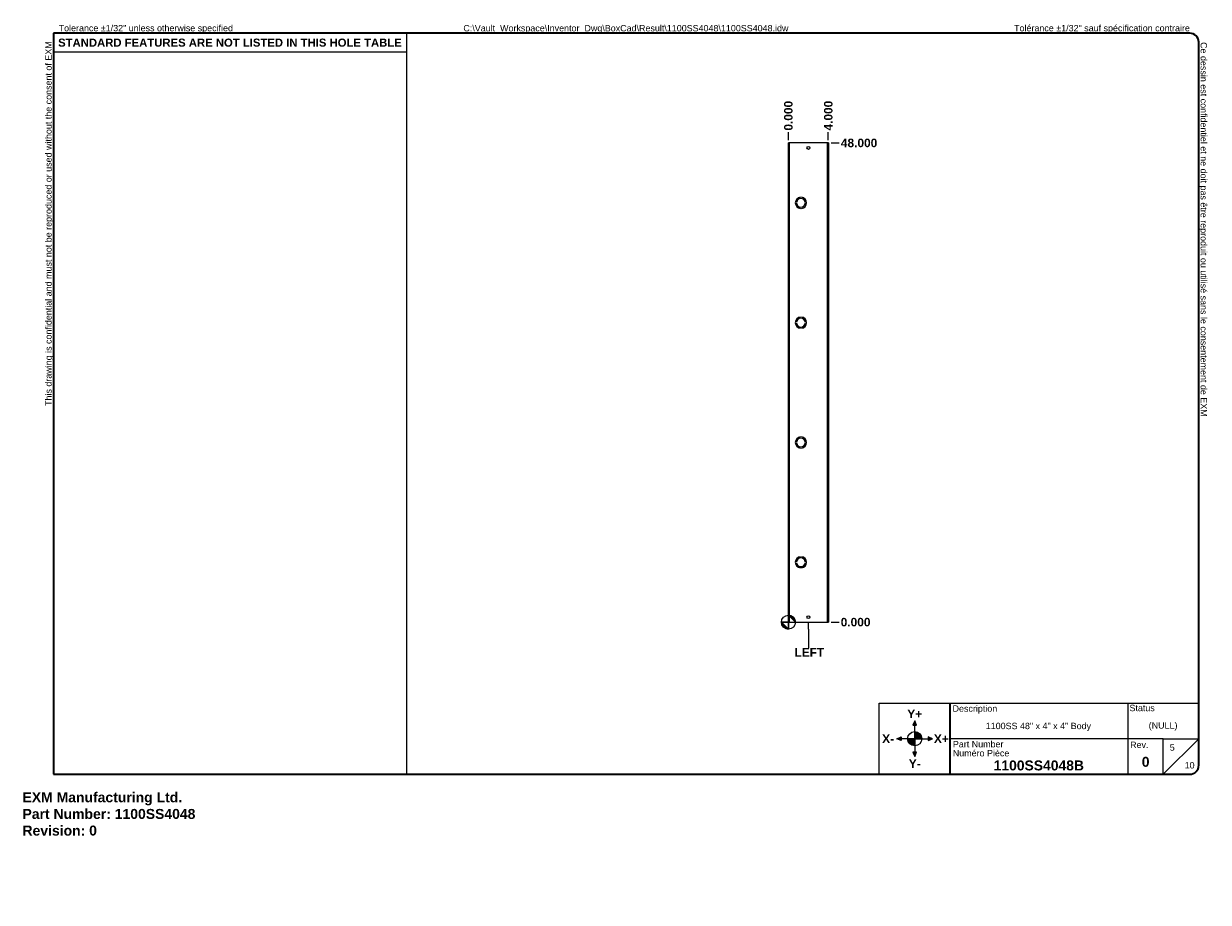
# Model space of a CAD drawing. Header units: inches. Extents: x 0 to 119, y -11 to 77.
import ezdxf

# ---------------------------------------------------------------- set-up
doc = ezdxf.new("R2010")
doc.units = ezdxf.units.IN
doc.header["$LTSCALE"] = 7.111111
doc.header["$MEASUREMENT"] = 0
doc.layers.get('0').update_dxf_attribs({"lineweight": 25})
for name, color, linetype, lineweight in [('Dimensions(ANSI)', 7, 'Continuous', 25), ('Sketch Geometry(ANSI)', 7, 'Continuous', 25), ('Symbols(ANSI)', 7, 'Continuous', 25), ('Visible Edges(ANSI)', 7, 'Continuous', 25), ('Visible Tangent Edges(ANSI)', 7, 'Continuous', 25)]:
    doc.layers.add(name, color=color, linetype=linetype, lineweight=lineweight)
doc.layers.add('Hatch', color=179, linetype='Continuous', lineweight=9, true_color=0x1e1e47)
doc.styles.add('Current-ANSI', font='arial.ttf')
doc.styles.add('Dimension-ANSI', font='arialbd.ttf')
doc.styles.get("Standard").update_dxf_attribs({"font": 'arialbd.ttf'})
doc.styles.add('Text Style44', font='arialbd.ttf')
doc.dimstyles.new('INCH-ANSI', dxfattribs={"dimscale": 7.111111, "dimtxt": 0.12, "dimasz": 0.098425, "dimexe": 0.04, "dimexo": 0.04, "dimgap": 0.031496, "dimtad": 0, "dimtih": 1, "dimtoh": 1, "dimdec": 3, "dimrnd": 1e-08, "dimzin": 0, "dimdsep": 46, "dimtxsty": 'Dimension-ANSI', "dimcen": 0.09, "dimdle": 0.312, "dimclrd": 179, "dimclre": 179, "dimclrt": 7, "dimadec": 1, "dimazin": 0, "dimtfac": 1, "dimtdec": 3, "dimtofl": 0, "dimtmove": 0, "dimatfit": 3, "dimfxl": 1, "dimtolj": 1, "dimtzin": 4, "dimlwd": 25, "dimlwe": 25, "dimarcsym": 0})
doc.dimstyles.new('INCH-ANSI-VERTICAL', dxfattribs={"dimscale": 7.111111, "dimtxt": 0.12, "dimasz": 0.098425, "dimexe": 0.04, "dimexo": 0.04, "dimgap": 0.031496, "dimtad": 0, "dimtih": 1, "dimtoh": 1, "dimdec": 3, "dimrnd": 1e-08, "dimzin": 0, "dimdsep": 46, "dimtxsty": 'Dimension-ANSI', "dimcen": 0.09, "dimdle": 0.312, "dimclrd": 179, "dimclre": 179, "dimclrt": 7, "dimadec": 1, "dimazin": 0, "dimtfac": 1, "dimtdec": 3, "dimtofl": 0, "dimtmove": 0, "dimatfit": 3, "dimfxl": 1, "dimtolj": 1, "dimtzin": 4, "dimlwd": 25, "dimlwe": 25, "dimarcsym": 0})

# ---------------------------------------------------------------- blocks, each defined once
blk = doc.blocks.new('Origin Indicator Symbol2')
at = {"layer": 'Dimensions(ANSI)'}
h = blk.add_hatch(color=7, dxfattribs=at)
edge = h.paths.add_edge_path(flags=0)
edge.add_line((10.785, 2.298), (10.687, 2.396))
edge.add_arc((10.785, 2.396), 0.0984, 180, 270)
h = blk.add_hatch(color=7, dxfattribs=at)
edge = h.paths.add_edge_path(flags=0)
edge.add_line((10.785, 2.495), (10.884, 2.396))
edge.add_arc((10.785, 2.396), 0.0984, 0, 90)
at = {"layer": 'Dimensions(ANSI)', "color": 7, "linetype": 'Continuous'}
for p, q in [((10.785, 2.298), (10.687, 2.396)), ((10.785, 2.495), (10.884, 2.396))]:
    blk.add_line(p, q, dxfattribs=at)
at = {"layer": 'Dimensions(ANSI)', "color": 7, "linetype": 'Continuous', "flags": 128}
for points in [[(10.785, 2.396), (10.785, 2.298), (10.687, 2.396), (10.785, 2.396)], [(10.785, 2.396), (10.687, 2.396), (10.785, 2.396), (10.785, 2.396)], [(10.785, 2.396), (10.884, 2.396), (10.785, 2.495), (10.785, 2.396)], [(10.785, 2.396), (10.785, 2.495), (10.785, 2.298), (10.785, 2.396)]]:
    blk.add_lwpolyline(points, dxfattribs=at)
at = {"layer": 'Dimensions(ANSI)', "color": 7, "linetype": 'Continuous'}
blk.add_circle((10.785, 2.396), 0.0984, dxfattribs=at)
for start, end in [(180, 270), (0, 90)]:
    blk.add_arc((10.785, 2.396), 0.0984, start, end, dxfattribs=at)
at = {"layer": 'Dimensions(ANSI)', "color": 7}
for points in [[(10.785, 2.396), (10.785, 2.298), (10.687, 2.396), (10.785, 2.396)], [(10.785, 2.396), (10.687, 2.396), (10.785, 2.396)], [(10.785, 2.396), (10.884, 2.396), (10.785, 2.495), (10.785, 2.396)], [(10.785, 2.396), (10.785, 2.495), (10.785, 2.298), (10.785, 2.396)]]:
    blk.add_solid(points, dxfattribs=at)
blk = doc.blocks.new('Borders EXM - B (Inch) - B')
at = {"layer": 'Sketch Geometry(ANSI)', "linetype": 'Continuous', "lineweight": 35}
for p, q in [((16.438, 10.692), (0.437, 10.692)), ((0.437, 10.692), (0.437, 0.255)), ((16.562, 0.38), (16.562, 10.567)), ((0.437, 0.255), (16.438, 0.255))]:
    blk.add_line(p, q, dxfattribs=at)
at = {"layer": 'Sketch Geometry(ANSI)'}
for p, q in [((5.406, 10.692), (5.406, 0.255)), ((0.437, 10.428), (5.406, 10.428))]:
    blk.add_line(p, q, dxfattribs=at)
at = {"layer": 'Sketch Geometry(ANSI)', "linetype": 'Continuous', "lineweight": 35}
for centre, start, end in [((16.438, 10.567), 0, 90), ((16.438, 0.38), 270, 0)]:
    blk.add_arc(centre, 0.125, start, end, dxfattribs=at)
at = {"layer": 'Symbols(ANSI)', "color": 7, "char_height": 0.09, "attachment_point": 7, "style": 'Current-ANSI'}
for s, insert, rotation in [('This drawing is confidential and must not be reproduced or used without the consent of EXM', (0.437, 5.442), 90), ('Ce dessin est confidentiel et ne doit pas être reproduit ou utilisé sans le consentement de EXM', (16.562, 10.567), 270)]:
    blk.add_mtext(s, dxfattribs=dict(at, insert=insert, rotation=rotation))
for s, insert in [('Tolerance ±1/32" unless otherwise specified', (0.509, 10.692)), ('Tolérance ±1/32" sauf spécification contraire', (13.963, 10.692))]:
    blk.add_mtext(s, dxfattribs=dict(at, insert=insert))
at = {"layer": 'Symbols(ANSI)', "color": 7, "insert": (2.921, 10.559), "char_height": 0.114, "width": 4.96908, "attachment_point": 5, "style": 'Dimension-ANSI'}
blk.add_mtext('\\fArial|b1|i0;{\\H0.1140;STANDARD FEATURES ARE NOT LISTED IN THIS HOLE TABLE}', dxfattribs=at)
at = {"layer": 'Symbols(ANSI)', "color": 7, "style": 'Current-ANSI'}
blk.add_attdef('FILENAME_AND_PATH_001', (6.208, 10.718), '', height=0.09, dxfattribs=at)
blk = doc.blocks.new('Title Blocks EXM-2 - ANSI B')
at = {"layer": 'Hatch'}
for points in [[(12.725, 0.94), (12.75, 0.94), (12.75, 1)], [(12.775, 0.94), (12.75, 1), (12.75, 0.94)], [(12.56, 0.75), (12.56, 0.775), (12.5, 0.75)], [(12.56, 0.75), (12.5, 0.75), (12.56, 0.725)], [(12.94, 0.75), (13, 0.75), (12.94, 0.775)], [(12.94, 0.75), (12.94, 0.725), (13, 0.75)], [(12.75, 0.56), (12.725, 0.56), (12.75, 0.5)], [(12.75, 0.56), (12.75, 0.5), (12.775, 0.56)]]:
    blk.add_hatch(color=7, dxfattribs=at).paths.add_polyline_path(points)
h = blk.add_hatch(color=7, dxfattribs=at)
edge = h.paths.add_edge_path()
edge.add_line((12.75, 0.85), (12.75, 0.75))
edge.add_line((12.75, 0.75), (12.85, 0.75))
edge.add_arc((12.75, 0.75), 0.1, 0, 90)
h = blk.add_hatch(color=7, dxfattribs=at)
edge = h.paths.add_edge_path()
edge.add_line((12.75, 0.65), (12.75, 0.75))
edge.add_line((12.75, 0.75), (12.65, 0.75))
edge.add_arc((12.75, 0.75), 0.1, 180, 270)
at = {"layer": 'Sketch Geometry(ANSI)'}
for p, q in [((12.249, 1.25), (16.749, 1.25)), ((12.249, 0.25), (12.249, 1.25)), ((15.749, 1.25), (15.749, 0.75)), ((16.749, 1.25), (16.749, 0.375)), ((12.75, 1), (12.725, 0.94)), ((12.725, 0.94), (12.775, 0.94)), ((12.75, 0.85), (12.75, 1)), ((12.775, 0.94), (12.75, 1)), ((12.75, 0.75), (12.75, 0.85)), ((12.5, 0.75), (12.56, 0.775)), ((12.65, 0.75), (12.5, 0.75)), ((12.56, 0.725), (12.5, 0.75)), ((12.56, 0.775), (12.56, 0.725)), ((12.75, 0.75), (12.65, 0.75)), ((12.75, 0.75), (12.85, 0.75)), ((12.75, 0.75), (12.75, 0.65)), ((12.85, 0.75), (13, 0.75)), ((13, 0.75), (12.94, 0.775)), ((12.94, 0.775), (12.94, 0.725)), ((12.94, 0.725), (13, 0.75)), ((15.749, 0.75), (13.249, 0.75)), ((16.249, 0.75), (15.749, 0.75)), ((15.749, 0.75), (15.749, 0.25)), ((16.249, 0.25), (16.249, 0.75)), ((16.249, 0.75), (16.749, 0.75)), ((16.249, 0.25), (16.749, 0.75)), ((12.775, 0.56), (12.725, 0.56)), ((12.725, 0.56), (12.75, 0.5)), ((12.75, 0.65), (12.75, 0.5)), ((12.75, 0.5), (12.775, 0.56)), ((13.249, 0.25), (12.249, 0.25)), ((16.624, 0.25), (13.249, 0.25))]:
    blk.add_line(p, q, dxfattribs=at)
at = {"layer": 'Sketch Geometry(ANSI)', "linetype": 'Continuous', "lineweight": 35}
blk.add_line((13.249, 0.25), (13.249, 1.25), dxfattribs=at)
at = {"layer": 'Sketch Geometry(ANSI)'}
blk.add_circle((12.75, 0.75), 0.1, dxfattribs=at)
blk.add_arc((16.624, 0.375), 0.125, 270, 0, dxfattribs=at)
at = {"layer": 'Symbols(ANSI)', "color": 7}
for s, insert, char_height, attachment_point, style in [('Description', (13.283, 1.103), 0.09, 7, 'Current-ANSI'), ('Status', (15.774, 1.137), 0.09, 7, 'Current-ANSI'), ('\\fArial|b1|i0;Y+', (12.75, 1.1), 0.12, 5, 'Dimension-ANSI'), ('\\fArial|b1|i0;X-', (12.375, 0.75), 0.12, 5, 'Dimension-ANSI'), ('\\fArial|b1|i0;X+', (13.125, 0.75), 0.12, 5, 'Dimension-ANSI'), ('Part Number', (13.287, 0.627), 0.09, 7, 'Current-ANSI'), ('Numéro Pièce', (13.286, 0.5), 0.09, 7, 'Current-ANSI'), ('\\fArial|b1|i0;Y-', (12.75, 0.4), 0.12, 5, 'Dimension-ANSI')]:
    blk.add_mtext(s, dxfattribs=dict(at, insert=insert, char_height=char_height, attachment_point=attachment_point, style=style))
at = {"layer": 'Symbols(ANSI)', "color": 7, "insert": (15.783, 0.618), "char_height": 0.09, "width": 0.25854, "attachment_point": 7, "style": 'Current-ANSI'}
blk.add_mtext('Rev.', dxfattribs=at)
at = {"layer": 'Symbols(ANSI)', "color": 7}
for tag, p, height, style in [('IDW_DESC_IAM_001', (13.75, 0.885), 0.09, 'Current-ANSI'), ('DESIGN_STATE_001', (16.045, 0.893), 0.09, 'Current-ANSI'), ('Sheet_number_001', (16.341, 0.581), 0.09, 'Current-ANSI'), ('IDW_NAME_IAM_001', (13.861, 0.304), 0.14, 'Text Style44'), ('IDW_REV_001', (15.947, 0.355), 0.14, 'Text Style44'), ('Number_of_sheets_001', (16.551, 0.331), 0.09, 'Current-ANSI')]:
    blk.add_attdef(tag, p, '', height=height, dxfattribs=dict(at, style=style))
blk = doc.blocks.new('*D11')
at = {"layer": 'Defpoints', "color": 0, "linetype": 'Continuous', "transparency": 16777216}
for p in [(80.69, 17.04), (80.69, 17.04), (81.76, 17.04)]:
    blk.add_point(p, dxfattribs=at)
at = {"layer": 'Dimensions(ANSI)', "color": 179, "linetype": 'Continuous', "lineweight": 25, "true_color": 0x262658, "transparency": 16777216}
blk.add_line((80.98, 17.04), (81.76, 17.04), dxfattribs=at)
at = {"layer": 'Dimensions(ANSI)', "color": 7, "linetype": 'Continuous', "lineweight": 25, "transparency": 16777216, "insert": (83.42, 17.04), "char_height": 0.853, "attachment_point": 5, "style": 'Dimension-ANSI'}
blk.add_mtext('\\A1;0.000', dxfattribs=at)
blk = doc.blocks.new('*D12')
at = {"layer": 'Defpoints', "color": 0, "linetype": 'Continuous', "transparency": 16777216}
for p in [(80.69, 65.04), (81.76, 65.04), (80.69, 17.04)]:
    blk.add_point(p, dxfattribs=at)
at = {"layer": 'Dimensions(ANSI)', "color": 179, "linetype": 'Continuous', "lineweight": 25, "true_color": 0x262658, "transparency": 16777216}
blk.add_line((80.98, 65.04), (81.76, 65.04), dxfattribs=at)
at = {"layer": 'Dimensions(ANSI)', "color": 7, "linetype": 'Continuous', "lineweight": 25, "transparency": 16777216, "insert": (83.77, 65.04), "char_height": 0.853, "attachment_point": 5, "style": 'Dimension-ANSI'}
blk.add_mtext('\\A1;48.000', dxfattribs=at)
blk = doc.blocks.new('*D13')
at = {"layer": 'Defpoints', "color": 0, "linetype": 'Continuous', "transparency": 16777216}
for p in [(76.69, 66.11), (76.69, 65.04), (76.69, 65.04)]:
    blk.add_point(p, dxfattribs=at)
at = {"layer": 'Dimensions(ANSI)', "color": 179, "linetype": 'Continuous', "lineweight": 25, "true_color": 0x262658, "transparency": 16777216}
blk.add_line((76.69, 65.33), (76.69, 66.11), dxfattribs=at)
at = {"layer": 'Dimensions(ANSI)', "color": 7, "linetype": 'Continuous', "lineweight": 25, "transparency": 16777216, "insert": (76.69, 67.77), "char_height": 0.853, "attachment_point": 5, "rotation": 90, "style": 'Dimension-ANSI'}
blk.add_mtext('\\A1;0.000', dxfattribs=at)
blk = doc.blocks.new('*D14')
at = {"layer": 'Defpoints', "color": 0, "linetype": 'Continuous', "transparency": 16777216}
for p in [(80.69, 66.11), (76.69, 65.04), (80.69, 65.04)]:
    blk.add_point(p, dxfattribs=at)
at = {"layer": 'Dimensions(ANSI)', "color": 179, "linetype": 'Continuous', "lineweight": 25, "true_color": 0x262658, "transparency": 16777216}
blk.add_line((80.69, 65.33), (80.69, 66.11), dxfattribs=at)
at = {"layer": 'Dimensions(ANSI)', "color": 7, "linetype": 'Continuous', "lineweight": 25, "transparency": 16777216, "insert": (80.69, 67.78), "char_height": 0.853, "attachment_point": 5, "rotation": 90, "style": 'Dimension-ANSI'}
blk.add_mtext('\\A1;4.000', dxfattribs=at)
blk = doc.blocks.new('Datum Identifier14')
at = {"layer": 'Symbols(ANSI)', "color": 7, "linetype": 'Continuous', "lineweight": 25}
for p, q in [((11.066, 2.298), (11.066, 2.396)), ((11.066, 2.298), (11.066, 2.215)), ((11.066, 2.215), (11.066, 2.031))]:
    blk.add_line(p, q, dxfattribs=at)
at = {"layer": 'Symbols(ANSI)', "color": 7, "insert": (10.87, 1.911), "char_height": 0.12, "attachment_point": 7, "style": 'Dimension-ANSI'}
blk.add_mtext('LEFT', dxfattribs=at)

msp = doc.modelspace()

# ---------------------------------------------------------------- linework, layer by layer
at = {"layer": 'Visible Edges(ANSI)'}
for p, q in [((76.7803, 65.0406), (76.6943, 65.0406)), ((76.6943, 17.0406), (76.6943, 65.0406)), ((80.6083, 65.0406), (76.7803, 65.0406)), ((80.6943, 65.0406), (80.6083, 65.0406)), ((80.6943, 65.0406), (80.6943, 17.0406)), ((77.8943, 59.6009), (77.8943, 59.6008)), ((77.9943, 59.6008), (77.9943, 59.6009)), ((77.5087, 59.0806), (77.5086, 59.0806)), ((77.5086, 59.0006), (77.5087, 59.0006)), ((77.8943, 58.4805), (77.8943, 58.4804)), ((77.9943, 58.4804), (77.9943, 58.4805)), ((78.3799, 59.0806), (78.3798, 59.0806)), ((78.3798, 59.0006), (78.3799, 59.0006)), ((77.8943, 47.6009), (77.8943, 47.6008)), ((77.9943, 47.6008), (77.9943, 47.6009)), ((77.5087, 47.0806), (77.5086, 47.0806)), ((77.5086, 47.0006), (77.5087, 47.0006)), ((77.8943, 46.4805), (77.8943, 46.4804)), ((77.9943, 46.4804), (77.9943, 46.4805)), ((78.3799, 47.0806), (78.3798, 47.0806)), ((78.3798, 47.0006), (78.3799, 47.0006)), ((77.8943, 35.6009), (77.8943, 35.6008)), ((77.9943, 35.6008), (77.9943, 35.6009)), ((77.5087, 35.0806), (77.5086, 35.0806)), ((77.5086, 35.0006), (77.5087, 35.0006)), ((77.8943, 34.4805), (77.8943, 34.4804)), ((77.9943, 34.4804), (77.9943, 34.4805)), ((78.3799, 35.0806), (78.3798, 35.0806)), ((78.3798, 35.0006), (78.3799, 35.0006)), ((77.5087, 23.0806), (77.5086, 23.0806)), ((77.5086, 23.0006), (77.5087, 23.0006)), ((77.8943, 23.6009), (77.8943, 23.6008)), ((77.9943, 23.6008), (77.9943, 23.6009)), ((78.3799, 23.0806), (78.3798, 23.0806)), ((78.3798, 23.0006), (78.3799, 23.0006)), ((77.8943, 22.4805), (77.8943, 22.4804)), ((77.9943, 22.4804), (77.9943, 22.4805)), ((76.7803, 17.0406), (76.6943, 17.0406)), ((76.7803, 17.0406), (80.6083, 17.0406)), ((80.6083, 17.0406), (80.6943, 17.0406))]:
    msp.add_line(p, q, dxfattribs=at)
for centre in [(78.6943, 64.5406), (78.6943, 17.5406)]:
    msp.add_circle(centre, 0.1405, dxfattribs=at)
for centre, radius, start, end in [((77.9443, 59.0406), 0.5625, 95.099689, 264.900311), ((77.9443, 59.0406), 0.5624, 95.100598, 264.899402), ((77.9443, 59.0406), 0.4375, 5.245797, 174.754203), ((77.9443, 59.0406), 0.4374, 5.247, 174.753), ((77.9443, 59.0406), 0.5625, 275.099689, 84.900311), ((77.9443, 59.0406), 0.5624, 275.100598, 84.899402), ((77.9443, 59.0406), 0.4375, 185.245797, 354.754203), ((77.9443, 59.0406), 0.4374, 185.247, 354.753), ((77.9443, 47.0406), 0.5625, 95.099689, 264.900311), ((77.9443, 47.0406), 0.5624, 95.100598, 264.899402), ((77.9443, 47.0406), 0.4375, 5.245797, 174.754203), ((77.9443, 47.0406), 0.4374, 5.247, 174.753), ((77.9443, 47.0406), 0.5625, 275.099689, 84.900311), ((77.9443, 47.0406), 0.5624, 275.100598, 84.899402), ((77.9443, 47.0406), 0.4375, 185.245797, 354.754203), ((77.9443, 47.0406), 0.4374, 185.247, 354.753), ((77.9443, 35.0406), 0.5625, 95.099689, 264.900311), ((77.9443, 35.0406), 0.5624, 95.100598, 264.899402), ((77.9443, 35.0406), 0.5625, 275.099689, 84.900311), ((77.9443, 35.0406), 0.5624, 275.100598, 84.899402), ((77.9443, 35.0406), 0.4375, 5.245797, 174.754203), ((77.9443, 35.0406), 0.4375, 185.245797, 354.754203), ((77.9443, 35.0406), 0.4374, 5.247, 174.753), ((77.9443, 35.0406), 0.4374, 185.247, 354.753), ((77.9443, 23.0406), 0.5625, 95.099689, 264.900311), ((77.9443, 23.0406), 0.5624, 95.100598, 264.899402), ((77.9443, 23.0406), 0.4375, 5.245797, 174.754203), ((77.9443, 23.0406), 0.4375, 185.245797, 354.754203), ((77.9443, 23.0406), 0.4374, 5.247, 174.753), ((77.9443, 23.0406), 0.4374, 185.247, 354.753), ((77.9443, 23.0406), 0.5625, 275.099689, 84.900311), ((77.9443, 23.0406), 0.5624, 275.100598, 84.899402)]:
    msp.add_arc(centre, radius, start, end, dxfattribs=at)
at = {"layer": 'Visible Tangent Edges(ANSI)'}
for p, q in [((76.7803, 65.0406), (76.7803, 17.0406)), ((80.6083, 17.0406), (80.6083, 65.0406))]:
    msp.add_line(p, q, dxfattribs=at)

# ---------------------------------------------------------------- block references
at = {"xscale": 7.11111111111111, "yscale": 7.11111111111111, "zscale": 7.11111111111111}
for name, p, values in [('Borders EXM - B (Inch) - B', (0, 0), {'FILENAME_AND_PATH_001': 'C:\\Vault_Workspace\\Inventor_Dwg\\BoxCad\\Result\\1100SS4048\\1100SS4048.idw'}), ('Title Blocks EXM-2 - ANSI B', (-1.325, 0.0323), {'IDW_REV_001': '0', 'Sheet_number_001': '5', 'Number_of_sheets_001': '10', 'IDW_DESC_IAM_001': '1100SS 48" x 4" x 4" Body', 'DESIGN_STATE_001': '(NULL)', 'IDW_NAME_IAM_001': '1100SS4048B'})]:
    msp.add_blockref(name, p, dxfattribs=at).add_auto_attribs(values)
at = {"layer": 'Dimensions(ANSI)', "xscale": 7.11111111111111, "yscale": 7.11111111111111, "zscale": 7.11111111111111}
msp.add_blockref('Origin Indicator Symbol2', (0, 0), dxfattribs=at)
at = {"layer": 'Symbols(ANSI)', "xscale": 7.11111111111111, "yscale": 7.11111111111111, "zscale": 7.11111111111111}
msp.add_blockref('Datum Identifier14', (0, 0), dxfattribs=at)

# ---------------------------------------------------------------- texts
at = {"insert": (0, 0), "char_height": 1, "attachment_point": 1}
msp.add_mtext_dynamic_manual_height_columns('EXM Manufacturing Ltd.\\PPart Number: 1100SS4048\\PRevision: 0', width=6.990976, gutter_width=1, heights=[0], dxfattribs=at).dxf.set("width", 100)

# ---------------------------------------------------------------- dimensions: what is measured, and where the dimension line sits
at = {"layer": 'Dimensions(ANSI)', "color": 179, "linetype": 'Continuous', "lineweight": 25, "true_color": 0x262658}
for feature_location, offset, dtype, origin, dimstyle, picture, middle in [((76.6942819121, 65.0406278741), (0, 1.0666666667), 1, (76.6942819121, 65.0406278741), 'INCH-ANSI-VERTICAL', '*D13', (76.6942819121, 67.7684289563)), ((80.6943, 65.0406), (0, 1.0667), 1, (76.6943, 65.0406), 'INCH-ANSI-VERTICAL', '*D14', (80.6943, 67.7824)), ((80.6943, 65.0406), (1.0667, 0), 0, (80.6943, 17.0406), 'INCH-ANSI', '*D12', (83.7675, 65.0406)), ((80.6942819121, 17.0406278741), (1.0666666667, 0), 0, (80.6942819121, 17.0406278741), 'INCH-ANSI', '*D11', (83.4220829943, 17.0406278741))]:
    dim = msp.add_ordinate_dim(feature_location=feature_location, offset=offset, dtype=dtype, origin=origin, dimstyle=dimstyle, override={"dimgap": 0.031496, "dimtad": 0, "dimdec": 3, "dimtol": 0, "dimlim": 0, "dimtp": 0, "dimtm": 0, "dimtdec": 3}, dxfattribs=at)
    dim.commit()
    dim.dimension.update_dxf_attribs({"geometry": picture, "text_midpoint": middle})

doc.saveas('drawing.dxf')
